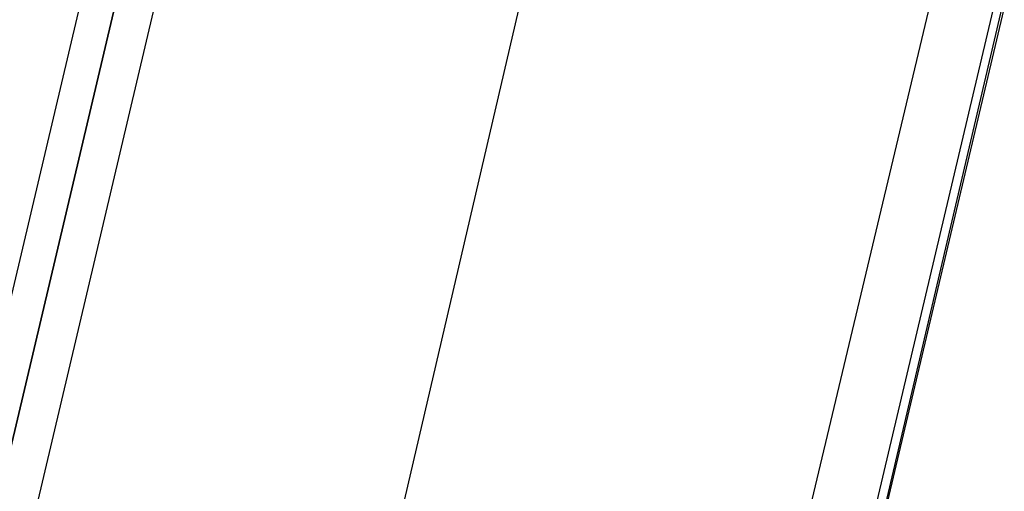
# Model space of a CAD drawing. Header units: feet. Extents: x -79 to 198, y -22 to 181.
# Tile 142 of 256: x 117.273 to 118.014, y 74.547 to 74.901. Entities that reach past the tile are written whole.
import ezdxf

# ---------------------------------------------------------------- set-up
doc = ezdxf.new("R2010")
doc.units = ezdxf.units.FT
doc.layers.add('A-LINEA', color=7, linetype='CONTINUOUS')

msp = doc.modelspace()

# ---------------------------------------------------------------- linework, layer by layer
at = {"layer": 'A-LINEA'}
for p, q in [((121.8, 90.9511), (114.5867, 60.4578)), ((118.8533, 78.4978), (117.84, 74.1778)), ((117.9733, 74.9778), (116.32, 68.0444))]:
    msp.add_line(p, q, dxfattribs=at)
for points in [[(118.2, 75.6978), (115.0667, 62.4578), (114.5867, 60.4578), (117.1867, 59.8444), (117, 59.0311), (123.76, 57.4311), (119.2267, 38.2978), (126.2667, 36.6311)], [(117.68, 75.0444), (117.2667, 73.2711), (116.8933, 71.6844)], [(117, 73.3244), (117.4, 75.0178), (117.3867, 75.0311), (117.3733, 75.0311), (116.9733, 73.3378), (117.3733, 75.0311), (117.36, 75.0311), (117.3467, 75.0311), (116.9467, 73.3378)]]:
    msp.add_lwpolyline(points, dxfattribs=at)

doc.saveas('drawing.dxf')
